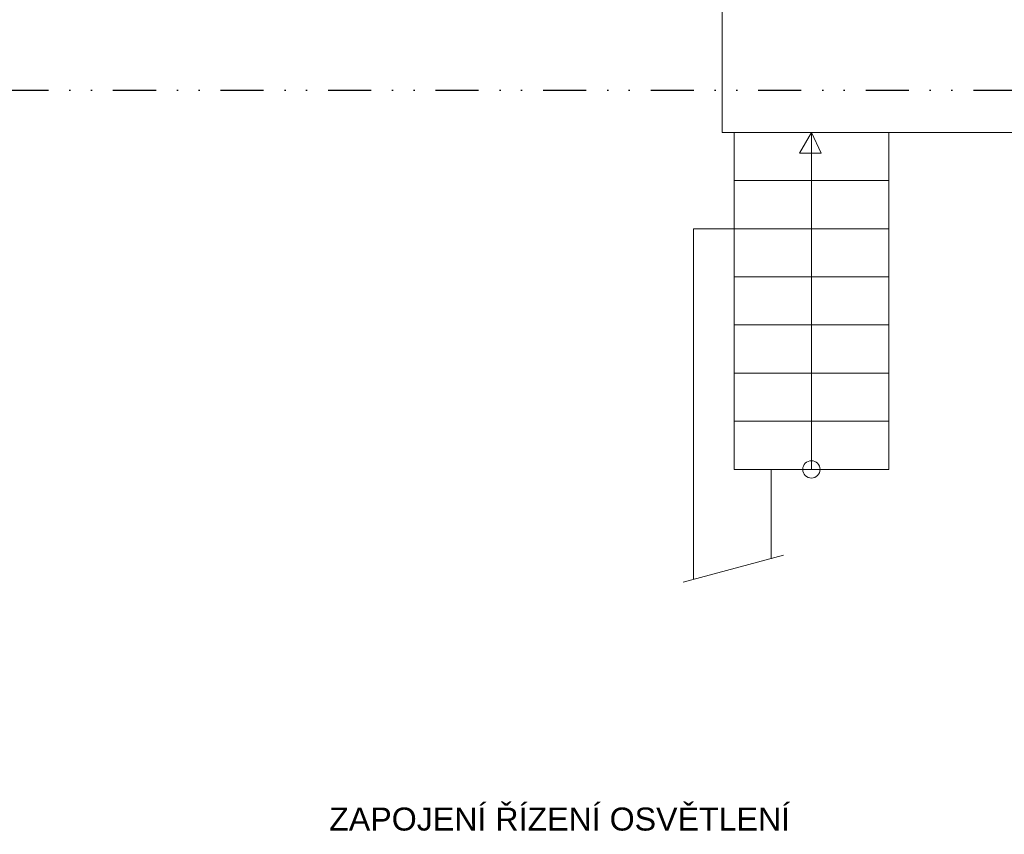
# Model space of a CAD drawing. Extents: x 171565 to 840288, y -737149 to -289557.
# Tile 27 of 59: x 417781 to 423505, y -349916 to -345178. Entities that reach past the tile are written whole.
import ezdxf

# ---------------------------------------------------------------- set-up
doc = ezdxf.new("R2010")
doc.units = 0
doc.header["$MEASUREMENT"] = 0
doc.linetypes.add('DIVIDE2', pattern=[0.625, 0.25, -0.125, 0, -0.125, 0, -0.125])
doc.layers.add('0_stavba', color=7, linetype='Continuous')
doc.layers.add('3-ZDI_NADP', color=1, linetype='DIVIDE2')
doc.styles.add('ARIAL', font='arial.ttf')
doc.linetypes.add('REZ', pattern='A,0,-1,[10,DSP.shx,S=0.00885,R=0,X=-1,Y=0],0', length=1)

msp = doc.modelspace()

# ---------------------------------------------------------------- linework, layer by layer
at = {"layer": '0_stavba', "linetype": 'Continuous', "lineweight": 0, "ltscale": 300}
for p, q in [((421864.1, -345833.4, -1723.8), (421864.1, -344258.4, -1723.8)), ((421864.1, -345833.4, -1723.8), (429214.1, -345833.4, -1723.8)), ((421934.1, -347793.4, -1723.8), (421934.1, -345833.4, -1723.8)), ((422384.1, -345833.4, -1723.8), (422314.1, -345954.6, -1723.8)), ((422384.1, -347793.4, -1723.8), (422384.1, -345833.4, -1723.8)), ((422441, -345954.6, -1723.8), (422384.1, -345833.4, -1723.8)), ((422834, -347793.4, -1723.8), (422834, -345833.4, -1723.8)), ((422314.1, -345954.6, -1723.8), (422441, -345954.6, -1723.8)), ((421934.1, -346113.4, -1723.8), (422834, -346113.4, -1723.8)), ((421699.1, -348433.4, -1723.8), (421699.1, -346393.4, -1723.8)), ((421699.1, -346393.4, -1723.8), (421934.1, -346393.4, -1723.8)), ((421934.1, -346393.4, -1723.8), (422834, -346393.4, -1723.8)), ((421934.1, -346673.4, -1723.8), (422834, -346673.4, -1723.8)), ((421934.1, -346953.4, -1723.8), (422834, -346953.4, -1723.8)), ((421934.1, -347233.4, -1723.8), (422834, -347233.4, -1723.8)), ((421934.1, -347513.4, -1723.8), (422834, -347513.4, -1723.8)), ((421934.1, -347793.4, -1723.8), (422834, -347793.4, -1723.8)), ((422149, -348312.8, -1723.8), (422149, -347793.4, -1723.8))]:
    msp.add_line(p, q, dxfattribs=at)
at = {"layer": '0_stavba', "linetype": 'REZ', "lineweight": 0, "ltscale": 300}
msp.add_line((421638, -348449.7, -1723.8), (422222.4, -348293.1, -1723.8), dxfattribs=at)
at = {"layer": '0_stavba', "linetype": 'Continuous', "lineweight": 0, "ltscale": 300}
msp.add_circle((422384.1, -347793.4, -1723.8), 50.5, dxfattribs=at)
at = {"layer": '3-ZDI_NADP', "color": 7, "ltscale": 1000}
msp.add_line((403944.1, -345588.4, -2547.6), (429214.1, -345588.4, -2547.6), dxfattribs=at)

# ---------------------------------------------------------------- texts
at = {"style": 'ARIAL'}
msp.add_text('ZAPOJENÍ ŘÍZENÍ OSVĚTLENÍ', height=133.807, dxfattribs=at).set_placement((419580.5, -349894.1, 900))

doc.saveas('drawing.dxf')
